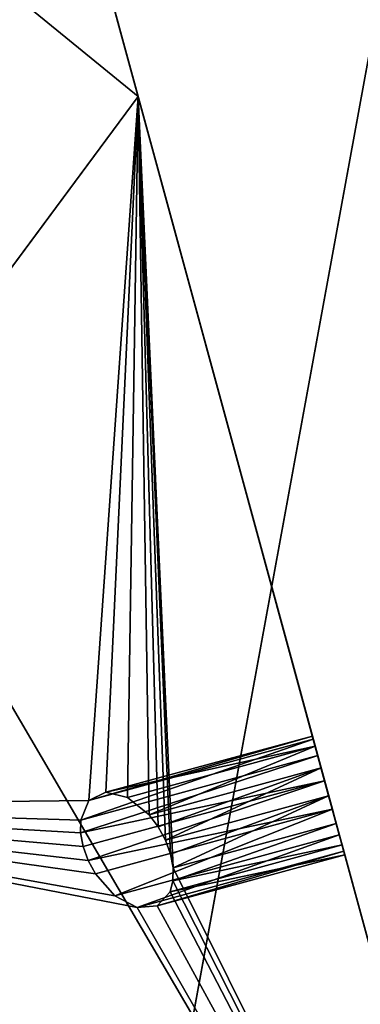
# Model space of a CAD drawing. Extents: x 0.3 to 17.2, y 0.3 to 17.2.
# Tile 32 of 256: x 2.012 to 2.174, y 5.089 to 5.558. Entities that reach past the tile are written whole.
import ezdxf

# ---------------------------------------------------------------- set-up
doc = ezdxf.new("R2010")
doc.units = 0
doc.header["$MEASUREMENT"] = 0
doc.layers.get('0').update_dxf_attribs({"linetype": 'CONTINUOUS'})

# ---------------------------------------------------------------- blocks, each defined once
blk = doc.blocks.new('LUXORE_PLAFON_STL_1')
at = {"color": 0}
for p, q in [((2.068357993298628, 5.521150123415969, -1.517818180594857), (1.814588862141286, 6.452329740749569, -5.334693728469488)), ((2.068357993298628, 5.521150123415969, -1.517818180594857), (1.814588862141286, 6.452329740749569, -5.334693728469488)), ((2.015307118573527, 5.715815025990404, -5.527721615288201), (2.269076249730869, 4.784635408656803, -1.71084606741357)), ((2.015307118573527, 5.715815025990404, -5.527721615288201), (2.269076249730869, 4.784635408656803, -1.71084606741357)), ((2.048094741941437, 5.595504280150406, -1.822594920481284), (2.300015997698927, 4.671104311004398, -1.822594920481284)), ((2.300015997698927, 4.671104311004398, -1.783224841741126), (2.048094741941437, 5.595504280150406, -1.783224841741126)), ((2.048094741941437, 5.595504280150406, -1.822594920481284), (2.300015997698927, 4.671104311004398, -1.822594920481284)), ((2.300015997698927, 4.671104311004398, -1.783224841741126), (2.048094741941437, 5.595504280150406, -1.783224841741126)), ((2.180128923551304, 5.550696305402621, -5.334693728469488), (2.071695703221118, 4.958512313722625, -4.950280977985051)), ((2.180128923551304, 5.550696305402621, -5.334693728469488), (2.071695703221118, 4.958512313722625, -4.950280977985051)), ((1.818012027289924, 5.183359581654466, -2.095258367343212), (2.068357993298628, 5.521150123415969, -1.517818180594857)), ((1.818012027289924, 5.183359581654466, -2.095258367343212), (2.068357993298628, 5.521150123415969, -1.517818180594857)), ((2.068357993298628, 5.521150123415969, -1.517818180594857), (2.269076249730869, 4.784635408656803, -1.71084606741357)), ((2.068357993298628, 5.521150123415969, -1.517818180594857), (2.269076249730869, 4.784635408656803, -1.71084606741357)), ((2.151798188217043, 5.214974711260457, -1.769677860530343), (2.044895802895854, 5.185841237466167, -1.769677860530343)), ((2.151798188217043, 5.214974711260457, -1.769677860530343), (2.044895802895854, 5.185841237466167, -1.769677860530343)), ((2.151372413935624, 5.216537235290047, -1.755638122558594), (2.052960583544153, 5.189717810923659, -1.755638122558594)), ((2.151372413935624, 5.216537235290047, -1.755638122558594), (2.052960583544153, 5.189717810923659, -1.755638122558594)), ((2.152711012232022, 5.211625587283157, -1.742454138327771), (2.151372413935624, 5.216537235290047, -1.755638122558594)), ((2.151372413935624, 5.216537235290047, -1.755638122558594), (2.151798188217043, 5.214974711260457, -1.769677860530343)), ((2.151372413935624, 5.216537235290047, -1.755638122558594), (2.151798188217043, 5.214974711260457, -1.769677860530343)), ((2.152711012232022, 5.211625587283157, -1.742454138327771), (2.151372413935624, 5.216537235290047, -1.755638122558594)), ((2.151798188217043, 5.214974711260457, -1.769677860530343), (2.153890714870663, 5.207296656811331, -1.781356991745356)), ((2.151798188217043, 5.214974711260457, -1.769677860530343), (2.153890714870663, 5.207296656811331, -1.781356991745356)), ((2.152711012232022, 5.211625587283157, -1.742454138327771), (2.0633135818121, 5.187262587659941, -1.742454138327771)), ((2.152711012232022, 5.211625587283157, -1.742454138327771), (2.0633135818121, 5.187262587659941, -1.742454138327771)), ((2.155507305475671, 5.201364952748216, -1.733146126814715), (2.152711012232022, 5.211625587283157, -1.742454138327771)), ((2.155507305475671, 5.201364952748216, -1.733146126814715), (2.152711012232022, 5.211625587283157, -1.742454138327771)), ((2.153890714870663, 5.207296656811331, -1.781356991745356), (2.040878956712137, 5.170451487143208, -1.78543571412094)), ((2.153890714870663, 5.207296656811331, -1.781356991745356), (2.040878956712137, 5.170451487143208, -1.78543571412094)), ((2.153890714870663, 5.207296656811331, -1.781356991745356), (2.040966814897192, 5.176521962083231, -1.781356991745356)), ((2.153890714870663, 5.207296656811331, -1.781356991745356), (2.040966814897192, 5.176521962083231, -1.781356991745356)), ((2.153890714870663, 5.207296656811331, -1.781356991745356), (2.157170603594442, 5.195261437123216, -1.787999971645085)), ((2.153890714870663, 5.207296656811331, -1.781356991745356), (2.157170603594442, 5.195261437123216, -1.787999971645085)), ((2.155507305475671, 5.201364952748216, -1.733146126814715), (2.073583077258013, 5.17903846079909, -1.733146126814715)), ((2.155507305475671, 5.201364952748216, -1.733146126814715), (2.073583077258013, 5.17903846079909, -1.733146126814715)), ((2.077935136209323, 5.173310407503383, -1.730661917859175), (2.155507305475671, 5.201364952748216, -1.733146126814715)), ((2.077935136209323, 5.173310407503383, -1.730661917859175), (2.155507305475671, 5.201364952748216, -1.733146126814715)), ((2.081416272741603, 5.166929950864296, -1.729846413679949), (2.155507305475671, 5.201364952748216, -1.733146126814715)), ((2.081416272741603, 5.166929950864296, -1.729846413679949), (2.155507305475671, 5.201364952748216, -1.733146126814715)), ((2.159120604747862, 5.188106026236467, -1.729846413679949), (2.155507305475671, 5.201364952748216, -1.733146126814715)), ((2.159120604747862, 5.188106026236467, -1.729846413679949), (2.155507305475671, 5.201364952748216, -1.733146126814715)), ((2.040878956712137, 5.170451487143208, -1.78543571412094), (2.157170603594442, 5.195261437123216, -1.787999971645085)), ((2.040878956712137, 5.170451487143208, -1.78543571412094), (2.157170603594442, 5.195261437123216, -1.787999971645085)), ((2.04207367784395, 5.163894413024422, -1.787999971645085), (2.157170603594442, 5.195261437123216, -1.787999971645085)), ((2.04207367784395, 5.163894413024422, -1.787999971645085), (2.157170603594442, 5.195261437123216, -1.787999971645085)), ((2.044481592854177, 5.157232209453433, -1.788900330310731), (2.157170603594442, 5.195261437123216, -1.787999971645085)), ((2.044481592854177, 5.157232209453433, -1.788900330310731), (2.157170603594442, 5.195261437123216, -1.787999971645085)), ((2.157170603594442, 5.195261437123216, -1.787999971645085), (2.160886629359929, 5.181625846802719, -1.788084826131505)), ((2.157170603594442, 5.195261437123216, -1.787999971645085), (2.160886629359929, 5.181625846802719, -1.788084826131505)), ((2.044895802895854, 5.185841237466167, -1.769677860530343), (2.052960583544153, 5.189717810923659, -1.755638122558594)), ((2.044895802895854, 5.185841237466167, -1.769677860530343), (2.052960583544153, 5.189717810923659, -1.755638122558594)), ((2.052960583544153, 5.189717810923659, -1.755638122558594), (2.0633135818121, 5.187262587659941, -1.742454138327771)), ((2.052960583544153, 5.189717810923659, -1.755638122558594), (2.0633135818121, 5.187262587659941, -1.742454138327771)), ((2.0633135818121, 5.187262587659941, -1.742454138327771), (2.073583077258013, 5.17903846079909, -1.733146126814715)), ((2.0633135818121, 5.187262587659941, -1.742454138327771), (2.073583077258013, 5.17903846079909, -1.733146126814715)), ((2.159120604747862, 5.188106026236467, -1.729846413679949), (2.081416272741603, 5.166929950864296, -1.729846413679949)), ((2.159120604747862, 5.188106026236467, -1.729846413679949), (2.081416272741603, 5.166929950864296, -1.729846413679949)), ((2.08382418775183, 5.160267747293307, -1.730746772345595), (2.159120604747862, 5.188106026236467, -1.729846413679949)), ((2.08382418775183, 5.160267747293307, -1.730746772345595), (2.159120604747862, 5.188106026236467, -1.729846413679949)), ((2.085018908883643, 5.15371067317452, -1.73331102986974), (2.159120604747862, 5.188106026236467, -1.729846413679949)), ((2.085018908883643, 5.15371067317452, -1.73331102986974), (2.159120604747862, 5.188106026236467, -1.729846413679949)), ((2.162723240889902, 5.17488674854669, -1.73331102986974), (2.159120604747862, 5.188106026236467, -1.729846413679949)), ((2.162723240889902, 5.17488674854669, -1.73331102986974), (2.159120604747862, 5.188106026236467, -1.729846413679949)), ((2.040966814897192, 5.176521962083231, -1.781356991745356), (2.044895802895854, 5.185841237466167, -1.769677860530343)), ((2.040966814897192, 5.176521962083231, -1.781356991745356), (2.044895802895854, 5.185841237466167, -1.769677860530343)), ((2.044481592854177, 5.157232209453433, -1.788900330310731), (2.160886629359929, 5.181625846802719, -1.788084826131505)), ((2.044481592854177, 5.157232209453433, -1.788900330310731), (2.160886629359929, 5.181625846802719, -1.788084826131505)), ((2.047962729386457, 5.150851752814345, -1.788084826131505), (2.160886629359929, 5.181625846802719, -1.788084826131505)), ((2.047962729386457, 5.150851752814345, -1.788084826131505), (2.160886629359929, 5.181625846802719, -1.788084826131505)), ((2.160886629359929, 5.181625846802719, -1.788084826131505), (2.164187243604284, 5.169514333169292, -1.781592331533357)), ((2.160886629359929, 5.181625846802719, -1.788084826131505), (2.164187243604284, 5.169514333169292, -1.781592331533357)), ((2.073583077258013, 5.17903846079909, -1.733146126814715), (2.077935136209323, 5.173310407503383, -1.730661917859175)), ((2.073583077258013, 5.17903846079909, -1.733146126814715), (2.077935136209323, 5.173310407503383, -1.730661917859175)), ((2.040878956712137, 5.170451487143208, -1.78543571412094), (2.040966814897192, 5.176521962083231, -1.781356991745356)), ((2.040878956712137, 5.170451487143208, -1.78543571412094), (2.040966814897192, 5.176521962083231, -1.781356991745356)), ((2.077935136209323, 5.173310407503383, -1.730661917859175), (2.081416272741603, 5.166929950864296, -1.729846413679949)), ((2.077935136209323, 5.173310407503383, -1.730661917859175), (2.081416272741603, 5.166929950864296, -1.729846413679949)), ((2.084931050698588, 5.147640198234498, -1.737389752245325), (2.162723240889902, 5.17488674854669, -1.73331102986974)), ((2.084931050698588, 5.147640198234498, -1.737389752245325), (2.162723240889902, 5.17488674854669, -1.73331102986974)), ((2.085018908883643, 5.15371067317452, -1.73331102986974), (2.162723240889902, 5.17488674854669, -1.73331102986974)), ((2.085018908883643, 5.15371067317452, -1.73331102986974), (2.162723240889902, 5.17488674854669, -1.73331102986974)), ((2.165489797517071, 5.164734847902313, -1.74274609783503), (2.162723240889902, 5.17488674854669, -1.73331102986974)), ((2.165489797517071, 5.164734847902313, -1.74274609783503), (2.162723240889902, 5.17488674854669, -1.73331102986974)), ((2.04207367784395, 5.163894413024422, -1.787999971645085), (2.040878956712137, 5.170451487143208, -1.78543571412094)), ((2.04207367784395, 5.163894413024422, -1.787999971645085), (2.040878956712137, 5.170451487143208, -1.78543571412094)), ((2.057285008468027, 5.140380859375, -1.781592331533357), (2.164187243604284, 5.169514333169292, -1.781592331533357)), ((2.057285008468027, 5.140380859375, -1.781592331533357), (2.164187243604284, 5.169514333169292, -1.781592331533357)), ((2.164187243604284, 5.169514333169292, -1.781592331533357), (2.166316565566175, 5.161701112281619, -1.770009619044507)), ((2.164187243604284, 5.169514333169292, -1.781592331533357), (2.166316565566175, 5.161701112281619, -1.770009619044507)), ((2.044481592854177, 5.157232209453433, -1.788900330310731), (2.04207367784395, 5.163894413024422, -1.787999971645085)), ((2.044481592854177, 5.157232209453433, -1.788900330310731), (2.04207367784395, 5.163894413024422, -1.787999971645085)), ((2.081416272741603, 5.166929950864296, -1.729846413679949), (2.08382418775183, 5.160267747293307, -1.730746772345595)), ((2.081416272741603, 5.166929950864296, -1.729846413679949), (2.08382418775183, 5.160267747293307, -1.730746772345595)), ((2.083565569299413, 5.142408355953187, -1.74274609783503), (2.165489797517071, 5.164734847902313, -1.74274609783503)), ((2.083565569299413, 5.142408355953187, -1.74274609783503), (2.165489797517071, 5.164734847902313, -1.74274609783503)), ((2.084931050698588, 5.147640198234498, -1.737389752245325), (2.165489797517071, 5.164734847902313, -1.74274609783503)), ((2.084931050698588, 5.147640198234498, -1.737389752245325), (2.165489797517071, 5.164734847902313, -1.74274609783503)), ((2.166786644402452, 5.159976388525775, -1.755990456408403), (2.165489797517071, 5.164734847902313, -1.74274609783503)), ((2.166786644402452, 5.159976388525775, -1.755990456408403), (2.165489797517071, 5.164734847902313, -1.74274609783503)), ((2.067904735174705, 5.134881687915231, -1.770009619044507), (2.166316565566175, 5.161701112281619, -1.770009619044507)), ((2.067904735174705, 5.134881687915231, -1.770009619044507), (2.166316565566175, 5.161701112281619, -1.770009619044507)), ((2.07738921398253, 5.135613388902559, -1.755990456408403), (2.166786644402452, 5.159976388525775, -1.755990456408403)), ((2.07738921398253, 5.135613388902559, -1.755990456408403), (2.166786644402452, 5.159976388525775, -1.755990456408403)), ((2.08382418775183, 5.160267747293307, -1.730746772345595), (2.085018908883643, 5.15371067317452, -1.73331102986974)), ((2.08382418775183, 5.160267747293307, -1.730746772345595), (2.085018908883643, 5.15371067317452, -1.73331102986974)), ((2.166316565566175, 5.161701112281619, -1.770009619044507), (2.166786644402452, 5.159976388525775, -1.755990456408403)), ((2.166316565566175, 5.161701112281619, -1.770009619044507), (2.166786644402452, 5.159976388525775, -1.755990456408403)), ((2.047962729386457, 5.150851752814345, -1.788084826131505), (2.044481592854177, 5.157232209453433, -1.788900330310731)), ((2.047962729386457, 5.150851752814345, -1.788084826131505), (2.044481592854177, 5.157232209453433, -1.788900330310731)), ((2.085018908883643, 5.15371067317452, -1.73331102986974), (2.084931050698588, 5.147640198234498, -1.737389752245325)), ((2.085018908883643, 5.15371067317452, -1.73331102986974), (2.084931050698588, 5.147640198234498, -1.737389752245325)), ((2.057285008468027, 5.140380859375, -1.781592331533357), (2.047962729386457, 5.150851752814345, -1.788084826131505)), ((2.057285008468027, 5.140380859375, -1.781592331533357), (2.047962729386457, 5.150851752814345, -1.788084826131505)), ((2.084931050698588, 5.147640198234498, -1.737389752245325), (2.083565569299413, 5.142408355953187, -1.74274609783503)), ((2.084931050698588, 5.147640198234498, -1.737389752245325), (2.083565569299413, 5.142408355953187, -1.74274609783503)), ((2.067904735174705, 5.134881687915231, -1.770009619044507), (2.057285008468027, 5.140380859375, -1.781592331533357)), ((2.067904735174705, 5.134881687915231, -1.770009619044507), (2.057285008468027, 5.140380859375, -1.781592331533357)), ((2.083565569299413, 5.142408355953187, -1.74274609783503), (2.07738921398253, 5.135613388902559, -1.755990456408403)), ((2.083565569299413, 5.142408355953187, -1.74274609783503), (2.07738921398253, 5.135613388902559, -1.755990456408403)), ((2.07738921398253, 5.135613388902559, -1.755990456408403), (2.067904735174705, 5.134881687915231, -1.770009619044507)), ((2.07738921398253, 5.135613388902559, -1.755990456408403), (2.067904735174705, 5.134881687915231, -1.770009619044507))]:
    blk.add_line(p, q, dxfattribs=at)
mesh = blk.add_polyface(dxfattribs=at)
corners = [(1.901662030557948, 9.484604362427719, -1.842279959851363), (1.901662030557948, 7.942436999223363, -1.842279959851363), (1.858358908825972, 8.71352068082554, -1.842279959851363), (2.031026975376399, 10.24599090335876, -1.842279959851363), (2.031026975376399, 7.181049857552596, -1.842279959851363), (2.244826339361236, 10.98810631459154, -1.842279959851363), (2.148240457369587, 9.097750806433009, -1.842279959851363), (2.237453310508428, 9.861015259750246, -1.842279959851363), (2.414672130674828, 10.6087620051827, -1.842279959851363), (2.540372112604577, 11.70161690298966, -1.842279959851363), (2.677500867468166, 11.33087879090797, -1.842279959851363), (2.913947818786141, 12.37755122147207, -1.842279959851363), (3.022385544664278, 12.01759999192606, -1.842279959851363), (3.360854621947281, 13.00740760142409, -1.842279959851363), (3.444661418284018, 12.659639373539, -1.842279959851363), (3.875473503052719, 13.58326589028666, -1.842279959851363), (3.938618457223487, 13.24831384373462, -1.842279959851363), (4.451332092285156, 14.0978847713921, -1.842279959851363), (4.497576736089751, 13.77566360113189, -1.842279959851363), (5.081188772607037, 14.5447918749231, -1.842279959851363), (5.113976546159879, 14.23455666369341, -1.842279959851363), (5.757122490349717, 14.91836788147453, -1.842279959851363), (5.779482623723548, 14.61878618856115, -1.842279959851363), (6.470633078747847, 15.21391380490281, -1.842279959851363), (6.485095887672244, 14.92315818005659, -1.842279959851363), (7.212748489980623, 15.42771226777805, -1.842279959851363), (7.221272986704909, 15.14355516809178, -1.842279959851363), (7.97413563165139, 15.55707796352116, -1.842279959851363), (7.978059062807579, 15.27699748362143, -1.842279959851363), (8.745219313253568, 15.60038048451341, -1.842279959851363), (8.745219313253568, 15.32167930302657, -1.842279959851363), (9.516302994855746, 15.55707796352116, -1.842279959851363), (9.512379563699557, 15.27699748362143, -1.842279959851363), (10.2691650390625, 15.14355516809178, -1.842279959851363), (10.27768953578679, 15.42771226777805, -1.842279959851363), (11.00534273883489, 14.92315818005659, -1.842279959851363), (11.01980494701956, 15.21391380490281, -1.842279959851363), (11.71095600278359, 14.61878618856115, -1.842279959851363), (11.73331553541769, 14.91836788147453, -1.842279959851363), (12.37646147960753, 14.23455666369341, -1.842279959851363), (12.4092498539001, 14.5447918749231, -1.842279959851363), (12.99286128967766, 13.77566360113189, -1.842279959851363), (13.03910623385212, 14.0978847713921, -1.842279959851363), (13.55181956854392, 13.24831384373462, -1.842279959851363), (13.61496452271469, 13.58326589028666, -1.842279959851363), (14.04577660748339, 12.659639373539, -1.842279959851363), (14.12958340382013, 13.00740760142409, -1.842279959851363), (14.46805338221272, 12.01759999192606, -1.842279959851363), (14.57649050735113, 12.37755122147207, -1.842279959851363), (14.81293685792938, 11.33087879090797, -1.842279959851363), (14.95006651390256, 11.70161690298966, -1.842279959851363), (15.07576649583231, 10.6087620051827, -1.842279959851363), (15.24561243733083, 10.98810631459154, -1.842279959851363), (15.25298471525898, 9.861015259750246, -1.842279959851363), (15.45941090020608, 10.24599090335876, -1.842279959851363), (15.34219816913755, 9.097750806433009, -1.842279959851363), (15.34219816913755, 8.329289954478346, -1.842279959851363), (2.148240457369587, 8.329289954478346, -1.842279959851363), (2.244826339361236, 6.43893444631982, -1.842279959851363), (2.237453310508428, 7.56602550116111, -1.842279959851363), (2.414672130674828, 6.818279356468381, -1.842279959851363), (2.540372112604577, 5.72542385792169, -1.842279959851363), (2.677500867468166, 6.09616257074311, -1.842279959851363), (2.913947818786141, 5.049489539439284, -1.842279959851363), (3.022385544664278, 5.409441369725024, -1.842279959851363), (3.360854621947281, 4.419633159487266, -1.842279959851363), (3.444661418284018, 4.767401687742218, -1.842279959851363), (3.875473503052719, 3.843774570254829, -1.842279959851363), (3.938618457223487, 4.178726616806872, -1.842279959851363), (4.451332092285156, 3.329155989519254, -1.842279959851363), (4.497576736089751, 3.651377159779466, -1.842279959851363), (5.081188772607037, 2.882249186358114, -1.842279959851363), (5.113976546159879, 3.19248409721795, -1.842279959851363), (5.757122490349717, 2.50867348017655, -1.842279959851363), (5.779482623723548, 2.808254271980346, -1.842279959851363), (6.470633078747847, 2.213127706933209, -1.842279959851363), (6.485095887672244, 2.503882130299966, -1.842279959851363), (7.212748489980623, 1.999328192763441, -1.842279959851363), (7.221272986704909, 2.283485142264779, -1.842279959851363), (7.97413563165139, 1.869963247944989, -1.842279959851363), (7.978059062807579, 2.150043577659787, -1.842279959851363), (8.745219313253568, 1.826660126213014, -1.842279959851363), (8.745219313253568, 2.105361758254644, -1.842279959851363), (9.512379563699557, 2.150043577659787, -1.842279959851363), (9.516302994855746, 1.869963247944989, -1.842279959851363), (10.2691650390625, 2.283485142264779, -1.842279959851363), (10.27768953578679, 1.999328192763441, -1.842279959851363), (11.00534273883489, 2.503882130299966, -1.842279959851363), (11.01980494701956, 2.213127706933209, -1.842279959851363), (11.71095600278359, 2.808254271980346, -1.842279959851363), (11.73331553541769, 2.50867348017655, -1.842279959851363), (12.37646147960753, 3.19248409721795, -1.842279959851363), (12.4092498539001, 2.882249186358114, -1.842279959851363), (12.99286128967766, 3.651377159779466, -1.842279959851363), (13.03910623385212, 3.329155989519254, -1.842279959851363), (13.55181956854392, 4.178726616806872, -1.842279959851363), (13.61496452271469, 3.843774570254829, -1.842279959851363), (14.04577660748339, 4.767401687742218, -1.842279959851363), (14.12958340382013, 4.419633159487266, -1.842279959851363), (14.46805338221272, 5.409441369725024, -1.842279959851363), (14.57649050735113, 5.049489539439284, -1.842279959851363), (14.81293685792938, 6.09616257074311, -1.842279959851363), (14.95006651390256, 5.72542385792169, -1.842279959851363), (15.07576649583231, 6.818279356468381, -1.842279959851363), (15.24561243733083, 6.43893444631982, -1.842279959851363), (15.25298471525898, 7.56602550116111, -1.842279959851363), (15.45941090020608, 7.181049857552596, -1.842279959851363), (15.58877659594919, 9.484604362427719, -1.842279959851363), (15.58877659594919, 7.942436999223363, -1.842279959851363), (15.63207911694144, 8.71352068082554, -1.842279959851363)]
mesh.append_faces([[corners[k] for k in face] for face in [(0, 1, 2), (108, 107, 109)]], dxfattribs={"vtx0": -1, "color": 0})
mesh.append_faces([[corners[k] for k in face] for face in [(1, 3, 4), (6, 5, 7), (7, 5, 8), (8, 9, 10), (10, 11, 12), (12, 13, 14), (14, 15, 16), (16, 17, 18), (18, 19, 20), (20, 21, 22), (22, 23, 24), (24, 25, 26), (26, 27, 28), (28, 29, 30), (30, 31, 32), (32, 31, 33), (33, 34, 35), (35, 36, 37), (37, 38, 39), (39, 40, 41), (41, 42, 43), (43, 44, 45), (45, 46, 47), (47, 48, 49), (49, 50, 51), (51, 52, 53), (53, 54, 55), (55, 54, 56), (4, 57, 58), (57, 4, 6), (58, 60, 61), (61, 62, 63), (63, 64, 65), (65, 66, 67), (67, 68, 69), (69, 70, 71), (71, 72, 73), (73, 74, 75), (75, 76, 77), (77, 78, 79), (79, 80, 81), (81, 83, 84), (84, 85, 86), (86, 87, 88), (88, 89, 90), (90, 91, 92), (92, 93, 94), (94, 95, 96), (96, 97, 98), (98, 99, 100), (100, 101, 102), (102, 103, 104), (104, 105, 106), (106, 107, 108)]], dxfattribs={"vtx0": -1, "vtx1": -1, "color": 0})
mesh.append_faces([[corners[k] for k in face] for face in [(4, 5, 6), (106, 56, 54)]], dxfattribs={"vtx0": -1, "vtx1": -1, "vtx2": -1, "color": 0})
mesh.append_faces([[corners[k] for k in face] for face in [(1, 0, 3), (4, 3, 5), (8, 5, 9), (10, 9, 11), (12, 11, 13), (14, 13, 15), (16, 15, 17), (18, 17, 19), (20, 19, 21), (22, 21, 23), (24, 23, 25), (26, 25, 27), (28, 27, 29), (30, 29, 31), (33, 31, 34), (35, 34, 36), (37, 36, 38), (39, 38, 40), (41, 40, 42), (43, 42, 44), (45, 44, 46), (47, 46, 48), (49, 48, 50), (51, 50, 52), (53, 52, 54), (58, 57, 59), (58, 59, 60), (61, 60, 62), (63, 62, 64), (65, 64, 66), (67, 66, 68), (69, 68, 70), (71, 70, 72), (73, 72, 74), (75, 74, 76), (77, 76, 78), (79, 78, 80), (81, 80, 82), (81, 82, 83), (84, 83, 85), (86, 85, 87), (88, 87, 89), (90, 89, 91), (92, 91, 93), (94, 93, 95), (96, 95, 97), (98, 97, 99), (100, 99, 101), (102, 101, 103), (104, 103, 105), (106, 105, 56), (106, 54, 107)]], dxfattribs={"vtx0": -1, "vtx2": -1, "color": 0})
mesh = blk.add_polyface(dxfattribs=at)
corners = [(1.901662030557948, 7.942436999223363, -1.822594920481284), (1.901662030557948, 9.484604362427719, -1.822594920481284), (1.858358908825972, 8.71352068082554, -1.822594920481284), (2.031026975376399, 7.181049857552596, -1.822594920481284), (2.031026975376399, 10.24599090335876, -1.822594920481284), (2.244826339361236, 6.43893444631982, -1.822594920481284), (2.148240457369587, 8.329289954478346, -1.822594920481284), (2.237453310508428, 7.56602550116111, -1.822594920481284), (2.414672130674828, 6.818279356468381, -1.822594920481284), (2.540372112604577, 5.72542385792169, -1.822594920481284), (2.677500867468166, 6.09616257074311, -1.822594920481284), (2.913947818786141, 5.049489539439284, -1.822594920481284), (3.022385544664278, 5.409441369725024, -1.822594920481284), (3.360854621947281, 4.419633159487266, -1.822594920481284), (3.444661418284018, 4.767401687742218, -1.822594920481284), (3.875473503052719, 3.843774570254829, -1.822594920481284), (3.938618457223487, 4.178726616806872, -1.822594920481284), (4.451332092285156, 3.329155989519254, -1.822594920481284), (4.497576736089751, 3.651377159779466, -1.822594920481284), (5.081188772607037, 2.882249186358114, -1.822594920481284), (5.113976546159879, 3.19248409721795, -1.822594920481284), (5.757122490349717, 2.50867348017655, -1.822594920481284), (5.779482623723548, 2.808254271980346, -1.822594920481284), (6.470633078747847, 2.213127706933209, -1.822594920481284), (6.485095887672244, 2.503882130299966, -1.822594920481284), (7.212748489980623, 1.999328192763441, -1.822594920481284), (7.221272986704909, 2.283485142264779, -1.822594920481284), (7.97413563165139, 1.869963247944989, -1.822594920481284), (7.978059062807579, 2.150043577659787, -1.822594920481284), (8.745219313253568, 1.826660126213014, -1.822594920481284), (8.745219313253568, 2.105361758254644, -1.822594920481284), (9.516302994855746, 1.869963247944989, -1.822594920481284), (9.512379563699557, 2.150043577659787, -1.822594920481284), (10.2691650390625, 2.283485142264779, -1.822594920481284), (10.27768953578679, 1.999328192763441, -1.822594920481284), (11.00534273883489, 2.503882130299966, -1.822594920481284), (11.01980494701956, 2.213127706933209, -1.822594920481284), (11.71095600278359, 2.808254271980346, -1.822594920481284), (11.73331553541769, 2.50867348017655, -1.822594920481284), (12.37646147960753, 3.19248409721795, -1.822594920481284), (12.4092498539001, 2.882249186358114, -1.822594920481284), (12.99286128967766, 3.651377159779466, -1.822594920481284), (13.03910623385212, 3.329155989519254, -1.822594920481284), (13.55181956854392, 4.178726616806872, -1.822594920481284), (13.61496452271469, 3.843774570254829, -1.822594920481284), (14.04577660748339, 4.767401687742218, -1.822594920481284), (14.12958340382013, 4.419633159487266, -1.822594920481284), (14.46805338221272, 5.409441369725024, -1.822594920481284), (14.57649050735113, 5.049489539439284, -1.822594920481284), (14.81293685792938, 6.09616257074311, -1.822594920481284), (14.95006651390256, 5.72542385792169, -1.822594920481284), (15.07576649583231, 6.818279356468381, -1.822594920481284), (15.24561243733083, 6.43893444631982, -1.822594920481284), (15.25298471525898, 7.56602550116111, -1.822594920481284), (15.45941090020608, 7.181049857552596, -1.822594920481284), (15.34219816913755, 8.329289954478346, -1.822594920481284), (15.34219816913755, 9.097750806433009, -1.822594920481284), (2.148240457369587, 9.097750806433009, -1.822594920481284), (2.244826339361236, 10.98810631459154, -1.822594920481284), (2.237453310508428, 9.861015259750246, -1.822594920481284), (2.414672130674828, 10.6087620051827, -1.822594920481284), (2.540372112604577, 11.70161690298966, -1.822594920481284), (2.677500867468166, 11.33087879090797, -1.822594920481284), (2.913947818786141, 12.37755122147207, -1.822594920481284), (3.022385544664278, 12.01759999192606, -1.822594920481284), (3.360854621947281, 13.00740760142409, -1.822594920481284), (3.444661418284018, 12.659639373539, -1.822594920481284), (3.875473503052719, 13.58326589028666, -1.822594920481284), (3.938618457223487, 13.24831384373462, -1.822594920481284), (4.451332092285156, 14.0978847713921, -1.822594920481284), (4.497576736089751, 13.77566360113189, -1.822594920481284), (5.081188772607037, 14.5447918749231, -1.822594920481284), (5.113976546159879, 14.23455666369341, -1.822594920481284), (5.757122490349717, 14.91836788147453, -1.822594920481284), (5.779482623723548, 14.61878618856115, -1.822594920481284), (6.470633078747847, 15.21391380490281, -1.822594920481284), (6.485095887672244, 14.92315818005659, -1.822594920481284), (7.212748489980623, 15.42771226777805, -1.822594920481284), (7.221272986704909, 15.14355516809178, -1.822594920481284), (7.97413563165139, 15.55707796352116, -1.822594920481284), (7.978059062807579, 15.27699748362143, -1.822594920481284), (8.745219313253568, 15.60038048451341, -1.822594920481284), (8.745219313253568, 15.32167930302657, -1.822594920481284), (9.512379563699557, 15.27699748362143, -1.822594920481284), (9.516302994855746, 15.55707796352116, -1.822594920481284), (10.2691650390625, 15.14355516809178, -1.822594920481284), (10.27768953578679, 15.42771226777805, -1.822594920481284), (11.00534273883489, 14.92315818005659, -1.822594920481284), (11.01980494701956, 15.21391380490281, -1.822594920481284), (11.71095600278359, 14.61878618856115, -1.822594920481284), (11.73331553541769, 14.91836788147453, -1.822594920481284), (12.37646147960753, 14.23455666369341, -1.822594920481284), (12.4092498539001, 14.5447918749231, -1.822594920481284), (12.99286128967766, 13.77566360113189, -1.822594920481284), (13.03910623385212, 14.0978847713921, -1.822594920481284), (13.55181956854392, 13.24831384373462, -1.822594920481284), (13.61496452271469, 13.58326589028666, -1.822594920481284), (14.04577660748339, 12.659639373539, -1.822594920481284), (14.12958340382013, 13.00740760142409, -1.822594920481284), (14.46805338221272, 12.01759999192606, -1.822594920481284), (14.57649050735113, 12.37755122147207, -1.822594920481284), (14.81293685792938, 11.33087879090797, -1.822594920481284), (14.95006651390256, 11.70161690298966, -1.822594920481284), (15.07576649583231, 10.6087620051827, -1.822594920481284), (15.24561243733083, 10.98810631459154, -1.822594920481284), (15.25298471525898, 9.861015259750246, -1.822594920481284), (15.45941090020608, 10.24599090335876, -1.822594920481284), (15.58877659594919, 7.942436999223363, -1.822594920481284), (15.58877659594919, 9.484604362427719, -1.822594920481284), (15.63207911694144, 8.71352068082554, -1.822594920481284)]
mesh.append_faces([[corners[k] for k in face] for face in [(0, 1, 2), (108, 107, 109)]], dxfattribs={"vtx0": -1, "color": 0})
mesh.append_faces([[corners[k] for k in face] for face in [(1, 3, 4), (6, 5, 7), (7, 5, 8), (8, 9, 10), (10, 11, 12), (12, 13, 14), (14, 15, 16), (16, 17, 18), (18, 19, 20), (20, 21, 22), (22, 23, 24), (24, 25, 26), (26, 27, 28), (28, 29, 30), (30, 31, 32), (32, 31, 33), (33, 34, 35), (35, 36, 37), (37, 38, 39), (39, 40, 41), (41, 42, 43), (43, 44, 45), (45, 46, 47), (47, 48, 49), (49, 50, 51), (51, 52, 53), (53, 54, 55), (55, 54, 56), (4, 57, 58), (57, 4, 6), (58, 60, 61), (61, 62, 63), (63, 64, 65), (65, 66, 67), (67, 68, 69), (69, 70, 71), (71, 72, 73), (73, 74, 75), (75, 76, 77), (77, 78, 79), (79, 80, 81), (81, 83, 84), (84, 85, 86), (86, 87, 88), (88, 89, 90), (90, 91, 92), (92, 93, 94), (94, 95, 96), (96, 97, 98), (98, 99, 100), (100, 101, 102), (102, 103, 104), (104, 105, 106), (106, 107, 108)]], dxfattribs={"vtx0": -1, "vtx1": -1, "color": 0})
mesh.append_faces([[corners[k] for k in face] for face in [(4, 5, 6), (106, 56, 54)]], dxfattribs={"vtx0": -1, "vtx1": -1, "vtx2": -1, "color": 0})
mesh.append_faces([[corners[k] for k in face] for face in [(1, 0, 3), (4, 3, 5), (8, 5, 9), (10, 9, 11), (12, 11, 13), (14, 13, 15), (16, 15, 17), (18, 17, 19), (20, 19, 21), (22, 21, 23), (24, 23, 25), (26, 25, 27), (28, 27, 29), (30, 29, 31), (33, 31, 34), (35, 34, 36), (37, 36, 38), (39, 38, 40), (41, 40, 42), (43, 42, 44), (45, 44, 46), (47, 46, 48), (49, 48, 50), (51, 50, 52), (53, 52, 54), (58, 57, 59), (58, 59, 60), (61, 60, 62), (63, 62, 64), (65, 64, 66), (67, 66, 68), (69, 68, 70), (71, 70, 72), (73, 72, 74), (75, 74, 76), (77, 76, 78), (79, 78, 80), (81, 80, 82), (81, 82, 83), (84, 83, 85), (86, 85, 87), (88, 87, 89), (90, 89, 91), (92, 91, 93), (94, 93, 95), (96, 95, 97), (98, 97, 99), (100, 99, 101), (102, 101, 103), (104, 103, 105), (106, 105, 56), (106, 54, 107)]], dxfattribs={"vtx0": -1, "vtx2": -1, "color": 0})
mesh = blk.add_polyface(dxfattribs=at)
corners = [(2.068357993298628, 5.521150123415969, -1.517818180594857), (1.628192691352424, 5.879881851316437, -4.950280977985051), (1.818012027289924, 5.183359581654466, -2.095258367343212), (1.814588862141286, 6.452329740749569, -5.334693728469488)]
mesh.append_faces([[corners[k] for k in face] for face in [(0, 1, 2), (1, 0, 3)]], dxfattribs={"vtx0": -1, "color": 0})
mesh = blk.add_polyface(dxfattribs=at)
corners = [(2.015307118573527, 5.715815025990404, -5.527721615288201), (1.931833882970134, 6.022111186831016, -5.296802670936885), (1.93230396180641, 6.020386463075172, -5.282783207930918), (1.929704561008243, 6.029924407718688, -5.30838493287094), (1.926403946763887, 6.042035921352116, -5.314877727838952), (1.814588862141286, 6.452329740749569, -5.334693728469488), (1.9226879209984, 6.055671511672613, -5.314792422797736), (1.919408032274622, 6.067706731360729, -5.308150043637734), (1.917315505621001, 6.075384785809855, -5.296470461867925), (1.916889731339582, 6.076947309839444, -5.282430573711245), (2.269076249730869, 4.784635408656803, -1.71084606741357), (2.166316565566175, 5.161701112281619, -1.770009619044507), (2.166786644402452, 5.159976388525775, -1.755990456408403), (2.164187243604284, 5.169514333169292, -1.781592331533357), (2.160886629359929, 5.181625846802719, -1.788084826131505), (2.157170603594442, 5.195261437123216, -1.787999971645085), (2.153890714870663, 5.207296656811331, -1.781356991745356), (2.151798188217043, 5.214974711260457, -1.769677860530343), (2.151372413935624, 5.216537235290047, -1.755638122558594), (2.068357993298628, 5.521150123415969, -1.517818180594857), (1.928240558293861, 6.035296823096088, -5.260103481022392), (1.924637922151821, 6.048516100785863, -5.256639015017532), (1.931007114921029, 6.02514492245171, -5.269538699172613), (1.921024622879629, 6.061775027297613, -5.25993887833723), (1.918228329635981, 6.072035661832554, -5.269246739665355), (2.162723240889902, 5.17488674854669, -1.73331102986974), (2.165489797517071, 5.164734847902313, -1.74274609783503), (2.159120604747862, 5.188106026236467, -1.729846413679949), (2.155507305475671, 5.201364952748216, -1.733146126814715), (2.152711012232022, 5.211625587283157, -1.742454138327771)]
mesh.append_faces([[corners[k] for k in face] for face in [(1, 0, 3), (3, 0, 4), (4, 5, 6), (6, 5, 7), (7, 5, 8), (8, 5, 9), (11, 0, 13), (13, 0, 14), (14, 0, 15), (15, 0, 16), (16, 0, 17), (17, 0, 18), (19, 21, 5), (20, 0, 22), (22, 0, 2), (10, 25, 19), (25, 10, 26), (26, 10, 12)]], dxfattribs={"vtx0": -1, "vtx1": -1, "color": 0})
mesh.append_faces([[corners[k] for k in face] for face in [(18, 0, 19), (19, 0, 20)]], dxfattribs={"vtx0": -1, "vtx1": -1, "vtx2": -1, "color": 0})
mesh.append_faces([[corners[k] for k in face] for face in [(0, 1, 2), (4, 0, 5), (10, 11, 12), (11, 10, 0), (19, 20, 21), (5, 21, 23), (5, 23, 24), (5, 24, 9), (19, 25, 27), (19, 27, 28), (19, 28, 29), (19, 29, 18)]], dxfattribs={"vtx0": -1, "vtx2": -1, "color": 0})
mesh = blk.add_polyface(dxfattribs=at)
corners = [(2.147568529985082, 6.111050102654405, -1.377952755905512), (2.519530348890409, 5.321791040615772, 5.866598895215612e-09), (2.519530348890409, 5.321791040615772, -1.377952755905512), (2.147568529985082, 6.111050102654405, 5.866598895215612e-09)]
mesh.append_faces([[corners[k] for k in face] for face in [(0, 1, 2), (1, 0, 3)]], dxfattribs={"vtx0": -1, "color": 0})
mesh = blk.add_polyface(dxfattribs=at)
corners = [(2.110989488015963, 6.096490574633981, 5.866598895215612e-09), (2.485017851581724, 5.302847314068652, -1.377952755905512), (2.485017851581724, 5.302847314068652, 5.866598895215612e-09), (2.110989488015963, 6.096490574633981, -1.377952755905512)]
mesh.append_faces([[corners[k] for k in face] for face in [(0, 1, 2), (1, 0, 3)]], dxfattribs={"vtx0": -1, "color": 0})
mesh = blk.add_polyface(dxfattribs=at)
corners = [(2.269076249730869, 4.784635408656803, -1.71084606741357), (1.628192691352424, 5.879881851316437, -4.950280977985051), (2.015307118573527, 5.715815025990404, -5.527721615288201), (1.818012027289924, 5.183359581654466, -2.095258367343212)]
mesh.append_faces([[corners[k] for k in face] for face in [(0, 1, 2), (1, 0, 3)]], dxfattribs={"vtx0": -1, "color": 0})
mesh = blk.add_polyface(dxfattribs=at)
corners = [(2.048094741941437, 5.595504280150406, -1.783224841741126), (2.300015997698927, 4.671104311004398, -1.822594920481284), (2.300015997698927, 4.671104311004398, -1.783224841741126), (2.048094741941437, 5.595504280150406, -1.822594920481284)]
mesh.append_faces([[corners[k] for k in face] for face in [(0, 1, 2), (1, 0, 3)]], dxfattribs={"vtx0": -1, "color": 0})
mesh = blk.add_polyface(dxfattribs=at)
corners = [(2.555748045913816, 4.66164926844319, -1.517818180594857), (2.071695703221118, 4.958512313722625, -4.950280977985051), (2.35265866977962, 4.293504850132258, -2.095258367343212), (2.180128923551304, 5.550696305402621, -5.334693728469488)]
mesh.append_faces([[corners[k] for k in face] for face in [(0, 1, 2), (1, 0, 3)]], dxfattribs={"vtx0": -1, "color": 0})
mesh = blk.add_polyface(dxfattribs=at)
corners = [(2.071695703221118, 4.958512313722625, -4.950280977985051), (2.247112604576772, 5.09833748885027, -5.269538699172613), (2.256167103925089, 5.096808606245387, -5.282783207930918), (2.242807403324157, 5.101607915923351, -5.26418250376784), (2.238988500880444, 5.106327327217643, -5.260103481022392), (2.235877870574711, 5.112221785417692, -5.25753952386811), (2.233656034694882, 5.118948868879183, -5.256639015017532), (2.232452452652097, 5.126116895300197, -5.257454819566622), (2.180128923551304, 5.550696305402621, -5.334693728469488), (2.232336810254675, 5.133309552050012, -5.25993887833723), (2.23533299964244, 5.146120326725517, -5.269246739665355), (2.241958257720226, 5.154446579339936, -5.282430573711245), (2.250694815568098, 5.156379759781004, -5.296470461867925), (2.477224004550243, 4.847506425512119, -5.527721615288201), (2.26869252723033, 5.134136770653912, -5.315692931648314), (2.269896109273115, 5.126968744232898, -5.314877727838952), (2.269032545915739, 5.112976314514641, -5.30838493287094), (2.264077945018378, 5.102091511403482, -5.296802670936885), (2.266470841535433, 5.140863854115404, -5.314792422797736), (2.263360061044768, 5.146758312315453, -5.312228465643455), (2.259541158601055, 5.151477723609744, -5.308150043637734)]
mesh.append_faces([[corners[k] for k in face] for face in [(1, 0, 3), (3, 0, 4), (4, 0, 5), (5, 0, 6), (6, 0, 7), (7, 8, 9), (9, 8, 10), (10, 8, 11), (11, 8, 12), (13, 14, 8), (14, 13, 15), (15, 13, 16), (16, 13, 17), (17, 0, 2)]], dxfattribs={"vtx0": -1, "vtx1": -1, "color": 0})
mesh.append_faces([[corners[k] for k in face] for face in [(0, 1, 2), (7, 0, 8), (17, 13, 0), (8, 14, 18), (8, 18, 19), (8, 19, 20), (8, 20, 12)]], dxfattribs={"vtx0": -1, "vtx2": -1, "color": 0})
mesh = blk.add_polyface(dxfattribs=at)
corners = [(2.269076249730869, 4.784635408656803, -1.71084606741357), (2.07738921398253, 5.135613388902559, -1.755990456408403), (2.067904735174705, 5.134881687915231, -1.770009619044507), (2.083565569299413, 5.142408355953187, -1.74274609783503), (2.084931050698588, 5.147640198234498, -1.737389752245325), (2.085018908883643, 5.15371067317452, -1.73331102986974), (2.068357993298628, 5.521150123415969, -1.517818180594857), (2.08382418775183, 5.160267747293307, -1.730746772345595), (2.081416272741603, 5.166929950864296, -1.729846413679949), (2.077935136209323, 5.173310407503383, -1.730661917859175), (2.073583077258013, 5.17903846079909, -1.733146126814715), (2.0633135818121, 5.187262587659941, -1.742454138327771), (2.052960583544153, 5.189717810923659, -1.755638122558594), (1.818012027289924, 5.183359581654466, -2.095258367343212), (2.057285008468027, 5.140380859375, -1.781592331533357), (2.047962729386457, 5.150851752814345, -1.788084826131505), (2.044481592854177, 5.157232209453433, -1.788900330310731), (2.04207367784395, 5.163894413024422, -1.787999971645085), (2.040878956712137, 5.170451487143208, -1.78543571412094), (2.040966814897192, 5.176521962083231, -1.781356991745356), (2.044895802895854, 5.185841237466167, -1.769677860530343)]
mesh.append_faces([[corners[k] for k in face] for face in [(1, 0, 3), (3, 0, 4), (4, 0, 5), (5, 6, 7), (7, 6, 8), (8, 6, 9), (9, 6, 10), (10, 6, 11), (11, 6, 12), (13, 20, 6)]], dxfattribs={"vtx0": -1, "vtx1": -1, "color": 0})
mesh.append_faces([[corners[k] for k in face] for face in [(0, 1, 2), (5, 0, 6), (2, 13, 0), (13, 2, 14), (13, 14, 15), (13, 15, 16), (13, 16, 17), (13, 17, 18), (13, 18, 19), (13, 19, 20), (6, 20, 12)]], dxfattribs={"vtx0": -1, "vtx2": -1, "color": 0})
mesh = blk.add_polyface(dxfattribs=at)
corners = [(2.151798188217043, 5.214974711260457, -1.769677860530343), (2.040966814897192, 5.176521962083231, -1.781356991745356), (2.153890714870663, 5.207296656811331, -1.781356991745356), (2.044895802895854, 5.185841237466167, -1.769677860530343)]
mesh.append_faces([[corners[k] for k in face] for face in [(0, 1, 2), (1, 0, 3)]], dxfattribs={"vtx0": -1, "color": 0})
mesh = blk.add_polyface(dxfattribs=at)
corners = [(2.151372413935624, 5.216537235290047, -1.755638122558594), (2.044895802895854, 5.185841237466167, -1.769677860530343), (2.151798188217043, 5.214974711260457, -1.769677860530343), (2.052960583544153, 5.189717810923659, -1.755638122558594)]
mesh.append_faces([[corners[k] for k in face] for face in [(0, 1, 2), (1, 0, 3)]], dxfattribs={"vtx0": -1, "color": 0})
mesh = blk.add_polyface(dxfattribs=at)
corners = [(2.152711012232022, 5.211625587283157, -1.742454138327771), (2.052960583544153, 5.189717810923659, -1.755638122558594), (2.151372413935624, 5.216537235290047, -1.755638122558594), (2.0633135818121, 5.187262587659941, -1.742454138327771)]
mesh.append_faces([[corners[k] for k in face] for face in [(0, 1, 2), (1, 0, 3)]], dxfattribs={"vtx0": -1, "color": 0})
mesh = blk.add_polyface(dxfattribs=at)
corners = [(2.152711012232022, 5.211625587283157, -1.742454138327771), (2.073583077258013, 5.17903846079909, -1.733146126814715), (2.0633135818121, 5.187262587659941, -1.742454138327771), (2.155507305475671, 5.201364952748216, -1.733146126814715)]
mesh.append_faces([[corners[k] for k in face] for face in [(0, 1, 2), (1, 0, 3)]], dxfattribs={"vtx0": -1, "color": 0})
mesh = blk.add_polyface(dxfattribs=at)
corners = [(2.157170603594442, 5.195261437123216, -1.787999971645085), (2.153890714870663, 5.207296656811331, -1.781356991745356), (2.040878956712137, 5.170451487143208, -1.78543571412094)]
mesh.append_faces([[corners[k] for k in face] for face in [(0, 1, 2)]], dxfattribs={"color": 0})
mesh = blk.add_polyface(dxfattribs=at)
corners = [(2.153890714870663, 5.207296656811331, -1.781356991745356), (2.040966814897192, 5.176521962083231, -1.781356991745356), (2.040878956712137, 5.170451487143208, -1.78543571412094)]
mesh.append_faces([[corners[k] for k in face] for face in [(0, 1, 2)]], dxfattribs={"color": 0})
mesh = blk.add_polyface(dxfattribs=at)
corners = [(2.155507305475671, 5.201364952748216, -1.733146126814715), (2.077935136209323, 5.173310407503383, -1.730661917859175), (2.073583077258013, 5.17903846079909, -1.733146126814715)]
mesh.append_faces([[corners[k] for k in face] for face in [(0, 1, 2)]], dxfattribs={"color": 0})
mesh = blk.add_polyface(dxfattribs=at)
corners = [(2.155507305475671, 5.201364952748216, -1.733146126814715), (2.081416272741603, 5.166929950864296, -1.729846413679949), (2.077935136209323, 5.173310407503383, -1.730661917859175)]
mesh.append_faces([[corners[k] for k in face] for face in [(0, 1, 2)]], dxfattribs={"color": 0})
mesh = blk.add_polyface(dxfattribs=at)
corners = [(2.159120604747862, 5.188106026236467, -1.729846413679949), (2.081416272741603, 5.166929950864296, -1.729846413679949), (2.155507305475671, 5.201364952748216, -1.733146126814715)]
mesh.append_faces([[corners[k] for k in face] for face in [(0, 1, 2)]], dxfattribs={"color": 0})
mesh = blk.add_polyface(dxfattribs=at)
corners = [(2.157170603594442, 5.195261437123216, -1.787999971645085), (2.040878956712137, 5.170451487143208, -1.78543571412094), (2.04207367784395, 5.163894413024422, -1.787999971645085)]
mesh.append_faces([[corners[k] for k in face] for face in [(0, 1, 2)]], dxfattribs={"color": 0})
mesh = blk.add_polyface(dxfattribs=at)
corners = [(2.157170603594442, 5.195261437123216, -1.787999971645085), (2.04207367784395, 5.163894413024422, -1.787999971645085), (2.044481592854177, 5.157232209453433, -1.788900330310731)]
mesh.append_faces([[corners[k] for k in face] for face in [(0, 1, 2)]], dxfattribs={"color": 0})
mesh = blk.add_polyface(dxfattribs=at)
corners = [(2.160886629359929, 5.181625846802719, -1.788084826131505), (2.157170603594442, 5.195261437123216, -1.787999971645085), (2.044481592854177, 5.157232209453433, -1.788900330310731)]
mesh.append_faces([[corners[k] for k in face] for face in [(0, 1, 2)]], dxfattribs={"color": 0})
mesh = blk.add_polyface(dxfattribs=at)
corners = [(2.159120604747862, 5.188106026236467, -1.729846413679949), (2.08382418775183, 5.160267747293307, -1.730746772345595), (2.081416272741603, 5.166929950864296, -1.729846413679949)]
mesh.append_faces([[corners[k] for k in face] for face in [(0, 1, 2)]], dxfattribs={"color": 0})
mesh = blk.add_polyface(dxfattribs=at)
corners = [(2.159120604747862, 5.188106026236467, -1.729846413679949), (2.085018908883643, 5.15371067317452, -1.73331102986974), (2.08382418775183, 5.160267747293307, -1.730746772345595)]
mesh.append_faces([[corners[k] for k in face] for face in [(0, 1, 2)]], dxfattribs={"color": 0})
mesh = blk.add_polyface(dxfattribs=at)
corners = [(2.162723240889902, 5.17488674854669, -1.73331102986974), (2.085018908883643, 5.15371067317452, -1.73331102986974), (2.159120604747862, 5.188106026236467, -1.729846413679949)]
mesh.append_faces([[corners[k] for k in face] for face in [(0, 1, 2)]], dxfattribs={"color": 0})
mesh = blk.add_polyface(dxfattribs=at)
corners = [(2.160886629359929, 5.181625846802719, -1.788084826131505), (2.044481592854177, 5.157232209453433, -1.788900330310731), (2.047962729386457, 5.150851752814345, -1.788084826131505)]
mesh.append_faces([[corners[k] for k in face] for face in [(0, 1, 2)]], dxfattribs={"color": 0})
mesh = blk.add_polyface(dxfattribs=at)
corners = [(2.057285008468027, 5.140380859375, -1.781592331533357), (2.160886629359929, 5.181625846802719, -1.788084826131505), (2.047962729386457, 5.150851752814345, -1.788084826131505), (2.164187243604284, 5.169514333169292, -1.781592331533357)]
mesh.append_faces([[corners[k] for k in face] for face in [(0, 1, 2), (1, 0, 3)]], dxfattribs={"vtx0": -1, "color": 0})
mesh = blk.add_polyface(dxfattribs=at)
corners = [(2.165489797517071, 5.164734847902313, -1.74274609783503), (2.084931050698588, 5.147640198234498, -1.737389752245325), (2.162723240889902, 5.17488674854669, -1.73331102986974)]
mesh.append_faces([[corners[k] for k in face] for face in [(0, 1, 2)]], dxfattribs={"color": 0})
mesh = blk.add_polyface(dxfattribs=at)
corners = [(2.162723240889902, 5.17488674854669, -1.73331102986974), (2.084931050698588, 5.147640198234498, -1.737389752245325), (2.085018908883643, 5.15371067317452, -1.73331102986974)]
mesh.append_faces([[corners[k] for k in face] for face in [(0, 1, 2)]], dxfattribs={"color": 0})
mesh = blk.add_polyface(dxfattribs=at)
corners = [(2.067904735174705, 5.134881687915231, -1.770009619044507), (2.164187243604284, 5.169514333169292, -1.781592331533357), (2.057285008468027, 5.140380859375, -1.781592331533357), (2.166316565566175, 5.161701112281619, -1.770009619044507)]
mesh.append_faces([[corners[k] for k in face] for face in [(0, 1, 2), (1, 0, 3)]], dxfattribs={"vtx0": -1, "color": 0})
mesh = blk.add_polyface(dxfattribs=at)
corners = [(2.083565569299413, 5.142408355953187, -1.74274609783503), (2.166786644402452, 5.159976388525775, -1.755990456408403), (2.07738921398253, 5.135613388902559, -1.755990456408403), (2.165489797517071, 5.164734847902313, -1.74274609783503)]
mesh.append_faces([[corners[k] for k in face] for face in [(0, 1, 2), (1, 0, 3)]], dxfattribs={"vtx0": -1, "color": 0})
mesh = blk.add_polyface(dxfattribs=at)
corners = [(2.084931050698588, 5.147640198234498, -1.737389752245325), (2.165489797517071, 5.164734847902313, -1.74274609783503), (2.083565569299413, 5.142408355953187, -1.74274609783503)]
mesh.append_faces([[corners[k] for k in face] for face in [(0, 1, 2)]], dxfattribs={"color": 0})
mesh = blk.add_polyface(dxfattribs=at)
corners = [(2.07738921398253, 5.135613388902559, -1.755990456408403), (2.166316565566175, 5.161701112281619, -1.770009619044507), (2.067904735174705, 5.134881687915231, -1.770009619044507), (2.166786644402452, 5.159976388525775, -1.755990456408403)]
mesh.append_faces([[corners[k] for k in face] for face in [(0, 1, 2), (1, 0, 3)]], dxfattribs={"vtx0": -1, "color": 0})

msp = doc.modelspace()

# ---------------------------------------------------------------- block references
at = {"color": 0}
msp.add_blockref('LUXORE_PLAFON_STL_1', (0, 0), dxfattribs=at)

doc.saveas('drawing.dxf')
